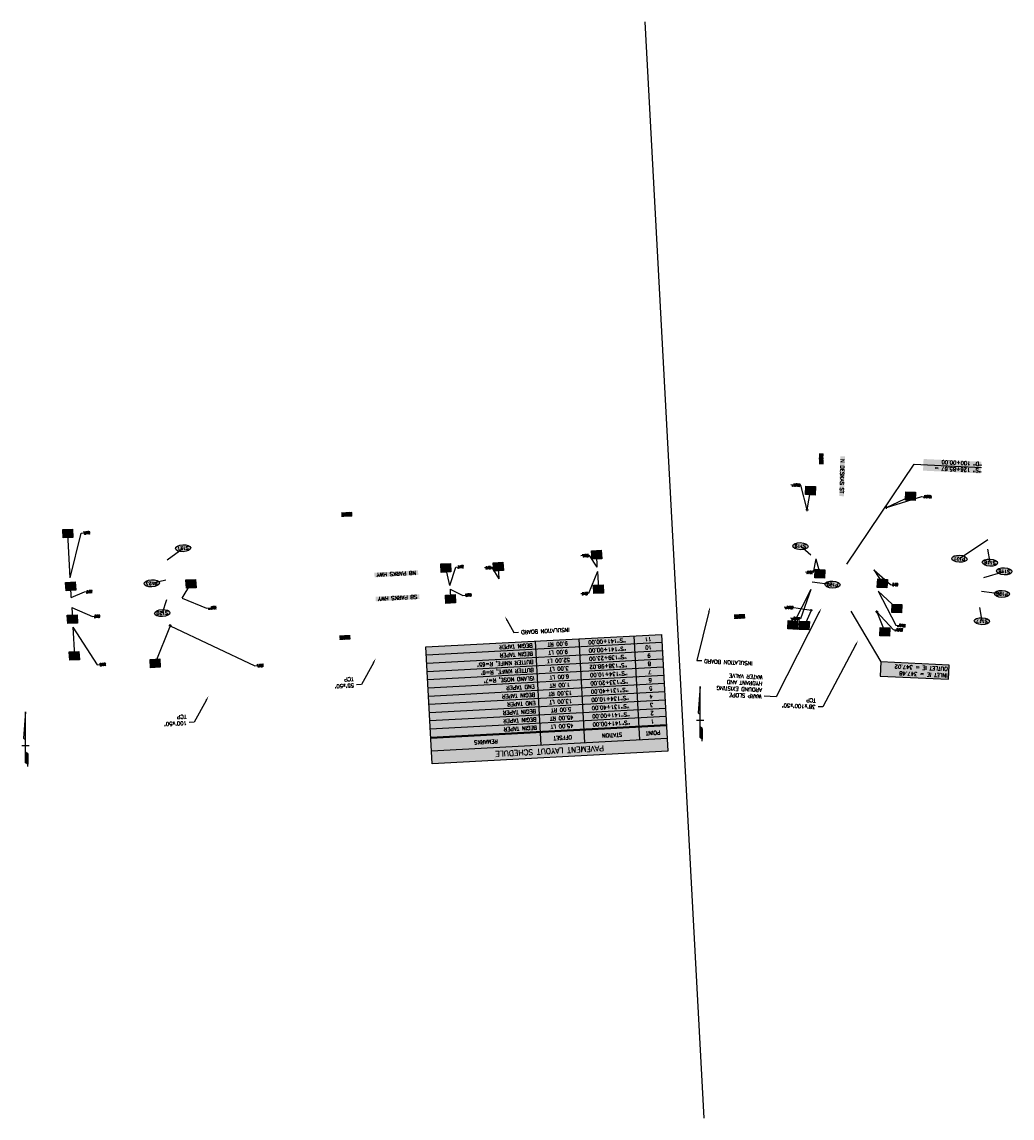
# Model space of a CAD drawing. Extents: x 137822 to 420079, y 34734 to 147659.
# Tile 7 of 9: x 414366 to 416170, y 143896 to 145893. Entities that reach past the tile are written whole.
import ezdxf
from ezdxf import colors
from ezdxf.entities.mleader import LeaderData, LeaderLine
from ezdxf.enums import TextEntityAlignment as Align
from ezdxf.math import Vec2, Vec3

# ---------------------------------------------------------------- set-up
doc = ezdxf.new("R2010")
doc.units = 0
doc.header["$MEASUREMENT"] = 0
for name, color, linetype in [('DH-TBL-P155', 155, 'Continuous'), ('DL-TBL-P00', 3, 'Continuous'), ('DL-TBL-P4', 8, 'Continuous'), ('DT-TBL-L140', 5, 'Continuous'), ('DT-TBL-L200', 7, 'Continuous'), ('ety', 5, 'Continuous'), ('PTRE-TCE', 5, 'Continuous'), ('PTRP-PLAN', 15, 'Continuous'), ('ptud', 5, 'Continuous'), ('SS-BB-TAPER', 5, 'Continuous'), ('SS-BUB-SD-PARKS', 4, 'Continuous'), ('SSN', 3, 'Continuous'), ('ST-L140-CALLOUTS', 5, 'Continuous')]:
    doc.layers.add(name, color=color, linetype=linetype)
doc.layers.add('ST-B', color=211, linetype='Continuous', plot=False)
doc.styles.add('L120', font='ROMANSM.shx', dxfattribs={"height": 6})
doc.styles.add('L140', font='ROMANSM.shx', dxfattribs={"height": 7})
doc.styles.add('L200', font='ROMANSM.shx', dxfattribs={"height": 10})
doc.styles.add('L40', font='ROMANSM.shx', dxfattribs={"height": 2})
doc.styles.get("Standard").update_dxf_attribs({"font": 'romansm.shx'})

# ---------------------------------------------------------------- blocks, each defined once
blk = doc.blocks.new('dotarrow')
for p, q in [((0, 1.244), (-0.077, 0.285)), ((0, -0.619), (0, 1.244)), ((0.134, 0), (-0.134, 0)), ((-0.077, 0.285), (-0.003, 0.232)), ((0.075, -0.285), (0.001, -0.232)), ((0.075, -0.285), (0.075, -0.673)), ((0.075, -0.673), (0, -0.619)), ((0.076, -0.754), (0.076, -0.642))]:
    blk.add_line(p, q)
for points in [[(-0.003, 0.232), (-0.077, 0.285), (0, 1.244)], [(0.001, -0.232), (0.075, -0.285), (0, -0.619), (0.075, -0.673)]]:
    blk.add_solid(points)
blk = doc.blocks.new('NOTE-S')
blk.add_hatch(color=155).paths.add_polyline_path([(-0.175, -0.151), (-0.175, 0.155), (0.178, 0.155), (0.178, -0.151)])
at = {"flags": 128}
blk.add_lwpolyline([(-0.175, -0.151), (-0.175, 0.155), (0.178, 0.155), (0.178, -0.151)], close=True, dxfattribs=at)
at = {"style": 'L140'}
blk.add_attdef('#', text='', height=0.14, dxfattribs=at).set_placement((0, 0), align=Align.MIDDLE)
blk = doc.blocks.new('dnote')
h = blk.add_hatch(color=155)
edge = h.paths.add_edge_path()
edge.add_spline(control_points=[(0.269, 0), (0.269, 0.023), (0.252, 0.048), (0.181, 0.091), (0.128, 0.107), (-0.018, 0.125), (-0.118, 0.113), (-0.236, 0.064), (-0.265, 0.034), (-0.272, -0.021), (-0.252, -0.051), (-0.163, -0.098), (-0.096, -0.115), (0.044, -0.121), (0.116, -0.111), (0.234, -0.068), (0.269, -0.032), (0.269, 0)], knot_values=[0, 0, 0, 0, 0.656177, 0.656177, 1.312354, 1.312354, 2.312082, 2.312082, 3.080336, 3.080336, 3.848591, 3.848591, 4.616845, 4.616845, 5.3851, 5.3851, 6.283185, 6.283185, 6.283185, 6.283185], degree=3, periodic=0)
blk.add_ellipse((0, 0), major_axis=(0.279, 0), ratio=0.458922)
at = {"color": 0, "linetype": 'ByBlock', "style": 'L120'}
blk.add_attdef('NUM', text='', height=0.12, dxfattribs=at).set_placement((0, 0), align=Align.MIDDLE)

msp = doc.modelspace()

# ---------------------------------------------------------------- hatches: boundary and pattern name
at = {"layer": 'DH-TBL-P155'}
msp.add_hatch(color=256, dxfattribs=at).paths.add_polyline_path([(415543.3, 144564.8), (415113.9, 144541.8), (415102.4, 144754.5), (415531.8, 144777.5)])

# ---------------------------------------------------------------- linework, layer by layer
at = {"layer": 'DL-TBL-P00'}
for p, q in [((415492.1, 144585.1), (415481.9, 144774.9)), ((415532.6, 144762.6), (415103.3, 144739.5)), ((415312.4, 144575.5), (415302.2, 144765.2)), ((415392.2, 144579.8), (415382, 144769.5)), ((415533.4, 144747.6), (415104.1, 144724.5)), ((415534.2, 144732.6), (415104.9, 144709.5)), ((415535, 144717.6), (415105.7, 144694.5)), ((415535.9, 144702.6), (415106.5, 144679.6)), ((415536.7, 144687.7), (415107.3, 144664.6)), ((415537.5, 144672.7), (415108.1, 144649.6)), ((415538.3, 144657.7), (415108.9, 144634.6)), ((415539.1, 144642.7), (415109.7, 144619.7)), ((415539.9, 144627.8), (415110.5, 144604.7)), ((415540.7, 144612.8), (415111.3, 144589.7)), ((415540.8, 144610.8), (415111.4, 144587.7)), ((415542, 144587.8), (415112.6, 144564.7))]:
    msp.add_line(p, q, dxfattribs=at)
at = {"layer": 'DL-TBL-P4', "flags": 128}
msp.add_lwpolyline([(415543.3, 144564.8), (415113.9, 144541.8), (415102.4, 144754.5), (415531.8, 144777.5)], close=True, dxfattribs=at)
at = {"layer": 'ety', "color": 155}
for points in [[(415857.5, 145102.1), (415865.9, 145101.9), (415855.7, 145029.4), (415864.1, 145029.2)], [(415088.1, 144894.2), (415088.6, 144885.8), (415008.5, 144889.9), (415009, 144881.5)], [(415090.5, 144850.3), (415090.9, 144841.9), (415010.9, 144846.1), (415011.3, 144837.7)]]:
    msp.add_solid(points, dxfattribs=at)
at = {"layer": 'PTRP-PLAN', "color": 155}
for points in [[(415818.4, 145107.5), (415826.8, 145107.6), (415818.5, 145087.4), (415826.9, 145087.5)], [(414968.1, 145000.8), (414968.5, 144992.4), (414948.1, 144999.7), (414948.5, 144991.4)], [(415683.9, 144814.9), (415684.3, 144806.5), (415663.8, 144813.8), (415664.3, 144805.4)], [(414964.8, 144776.6), (414965.3, 144768.2), (414944.8, 144775.6), (414945.3, 144767.2)]]:
    msp.add_solid(points, dxfattribs=at)
at = {"layer": 'ptud'}
msp.add_line((415876.8, 144819.5), (415931.4, 144727.5), dxfattribs=at)
at = {"layer": 'ptud', "flags": 128}
msp.add_lwpolyline([(416055.9, 144721.5), (415931.4, 144727.5), (415930.1, 144701.6), (416054.6, 144695.6)], close=True, dxfattribs=at)
at = {"layer": 'ptud', "color": 155}
msp.add_solid([(416055.9, 144721.5), (416054.6, 144695.6), (415931.4, 144727.5), (415930.1, 144701.6)], dxfattribs=at)
at = {"layer": 'SS-BB-TAPER'}
for p, q in [((415797.1, 145004.2), (415803.3, 145039.5)), ((415941.5, 145006.2), (415941.7, 145011.2)), ((415941.6, 145008.7), (415985.3, 145029.4)), ((415799.6, 145004), (415794.6, 145004.3)), ((415797, 145001.7), (415797.2, 145006.7)), ((415944.1, 145008.6), (415939.1, 145008.8)), ((414454.5, 144880.7), (414450.1, 144961.4)), ((415414.8, 144900.2), (415413.6, 144922.6)), ((415813, 144915.3), (415820.4, 144888.1)), ((415146.2, 144866.8), (415138.8, 144898.7)), ((415235.7, 144878.6), (415234.5, 144900.9)), ((415415.2, 144892.3), (415417, 144860)), ((415918.5, 144894.8), (415934.1, 144870.5)), ((414456.4, 144844.7), (414455.3, 144865)), ((414658.7, 144843.6), (414674.5, 144869.7)), ((415146.6, 144859.8), (415147.5, 144842)), ((415803.8, 144859.2), (415771, 144794.6)), ((415926.4, 144856.4), (415960.7, 144824.8)), ((414457.4, 144826.7), (414458.5, 144805.3)), ((415804.2, 144821.2), (415792, 144793.8)), ((415806.7, 144821.1), (415801.7, 144821.4)), ((415804.1, 144818.7), (415804.3, 144823.7)), ((415926.7, 144818.3), (415921.7, 144818.5)), ((415924.1, 144815.9), (415924.3, 144820.9)), ((415924.2, 144818.4), (415938.7, 144782.3)), ((414636.4, 144793.3), (414609.2, 144724.9)), ((414638.9, 144793.4), (414633.9, 144793.2)), ((414636.5, 144790.8), (414636.3, 144795.8)), ((414459.3, 144790.8), (414462.1, 144738.5))]:
    msp.add_line(p, q, dxfattribs=at)
at = {"layer": 'SS-BUB-SD-PARKS'}
for p, q in [((414630.8, 144913.6), (414660, 144934.4)), ((415803.8, 144921.9), (415784.7, 144938.2)), ((416126.5, 144949.6), (416074.4, 144915.3)), ((416125.4, 144933), (416130.1, 144908.2)), ((416119.2, 144880.9), (416156.2, 144892.3)), ((414628.9, 144876.4), (414603, 144870.4)), ((415806.3, 144873.4), (415843.3, 144868.2)), ((416115, 144856.4), (416152.1, 144851.2)), ((414629.7, 144840.7), (414622.1, 144816.3)), ((416110.8, 144826.3), (416115.5, 144801.5))]:
    msp.add_line(p, q, dxfattribs=at)
at = {"layer": 'ST-B'}
for p, q in [((415501.6, 145893.3), (415609, 143896.2)), ((415785.4, 145049.1), (415767.6, 145050)), ((415797.1, 145004.2), (415785.4, 145049.1)), ((415941.6, 145008.7), (416006.3, 145028.8)), ((416006.3, 145028.8), (416024.1, 145028)), ((414454.5, 144880.7), (414474.7, 144962)), ((414474.7, 144962), (414490.6, 144962.8)), ((415400.5, 144921.3), (415384.5, 144920.4)), ((415414.8, 144900.2), (415400.5, 144921.3)), ((415813, 144915.3), (415808.2, 144890.3)), ((415146.2, 144866.8), (415157.2, 144900.1)), ((415157.2, 144900.1), (415171.2, 144900.8)), ((415223.1, 144899.3), (415209.1, 144898.6)), ((415235.7, 144878.6), (415223.1, 144899.3)), ((415415.2, 144892.3), (415398.7, 144852.1)), ((415808.2, 144890.3), (415794.1, 144890.9)), ((415918.5, 144894.8), (415948.8, 144868.6)), ((414456.4, 144844.7), (414480.7, 144854.7)), ((414480.7, 144854.7), (414494.7, 144855.4)), ((415146.6, 144859.8), (415169.9, 144848.6)), ((415398.7, 144852.1), (415384.6, 144851.3)), ((415803.8, 144859.2), (415784.7, 144806)), ((415926.4, 144856.4), (415958.5, 144794.1)), ((415948.8, 144868.6), (415962.8, 144868)), ((414658.7, 144843.6), (414702.9, 144825.3)), ((415169.9, 144848.6), (415185.9, 144849.4)), ((414457.4, 144826.7), (414494.8, 144809.8)), ((414702.9, 144825.3), (414720.8, 144826.3)), ((415772.8, 144825.9), (415755, 144826.8)), ((415804.2, 144821.2), (415772.8, 144825.9)), ((415924.2, 144818.4), (415953.5, 144786.2)), ((414494.8, 144809.8), (414508.9, 144810.6)), ((414636.4, 144793.3), (414790.6, 144720)), ((415784.7, 144806), (415766.9, 144806.8)), ((415958.5, 144794.1), (415976.4, 144793.3)), ((414459.3, 144790.8), (414503.7, 144722.1)), ((415953.5, 144786.2), (415971.4, 144785.3)), ((414503.7, 144722.1), (414519.6, 144722.9)), ((414790.6, 144720), (414806.6, 144720.9))]:
    msp.add_line(p, q, dxfattribs=at)
at = {"layer": 'ST-L140-CALLOUTS', "flags": 128}
msp.add_lwpolyline([(415869.3, 144905.7), (415992.2, 145087.4), (416115, 145081.5)], dxfattribs=at)
at = {"layer": 'ST-L140-CALLOUTS', "color": 155}
msp.add_solid([(416114.3, 145092), (416113.3, 145070.8), (416009.2, 145097), (416008.2, 145075.8)], dxfattribs=at)

# ---------------------------------------------------------------- block references
at = {"layer": 'SS-BB-TAPER', "zscale": 50}
for p, xscale, yscale, rotation, values in [((415803.3, 145039.5), 50.00000000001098, 49.99999999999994, 177.2555882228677, {'#': '12'}), ((415985.3, 145029.4), 50.00000000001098, 49.99999999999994, 177.2555882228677, {'#': '11'}), ((414450.1, 144961.4), 50.00000000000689, 49.99999999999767, 183.0762978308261, {'#': '2'}), ((415413.6, 144922.6), 50.00000000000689, 49.99999999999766, 183.0762978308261, {'#': '5'}), ((415138.8, 144898.7), 50.00000000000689, 49.99999999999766, 183.0762978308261, {'#': '7'}), ((415234.5, 144900.9), 50.00000000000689, 49.99999999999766, 183.0762978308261, {'#': '6'}), ((415820.4, 144888.1), 50.00000000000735, 49.99999999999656, 177.2555882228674, {'#': '17'}), ((414455.3, 144865), 50.00000000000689, 49.99999999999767, 183.0762978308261, {'#': '11'}), ((414674.5, 144869.7), 50.00000000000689, 49.99999999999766, 183.0762978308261, {'#': '8'}), ((415934.1, 144870.5), 50.00000000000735, 49.99999999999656, 177.2555882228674, {'#': '16'}), ((415417, 144860), 50.00000000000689, 49.99999999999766, 183.0762978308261, {'#': '3'}), ((415147.5, 144842), 50.00000000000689, 49.99999999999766, 183.0762978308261, {'#': '4'}), ((415960.7, 144824.8), 50.00000000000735, 49.99999999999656, 177.2555882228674, {'#': '4'}), ((414458.5, 144805.3), 50.00000000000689, 49.99999999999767, 183.0762978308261, {'#': '10'}), ((415771, 144794.6), 50.00000000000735, 49.99999999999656, 177.2555882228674, {'#': '6'}), ((415792, 144793.8), 50.00000000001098, 49.99999999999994, 177.2555882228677, {'#': '5'}), ((415938.7, 144782.3), 50.00000000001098, 49.99999999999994, 177.2555882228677, {'#': '3'}), ((414462.1, 144738.5), 50.00000000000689, 49.99999999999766, 183.0762978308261, {'#': '1'}), ((414609.2, 144724.9), 50.00000000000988, 50.00000000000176, 183.0762978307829, {'#': '9'})]:
    msp.add_blockref('NOTE-S', p, dxfattribs=dict(at, xscale=xscale, yscale=yscale, rotation=rotation)).add_auto_attribs(values)
at = {"layer": 'SS-BUB-SD-PARKS'}
for p, xscale, yscale, zscale, rotation, values in [((414660, 144934.4), 49.99999999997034, 49.99999999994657, 50.00000000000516, 183.0747568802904, {'NUM': 'S121'}), ((415784.7, 144938.2), 49.99999999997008, 49.99999999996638, 50, 177.2540472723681, {'NUM': 'S119'}), ((416074.4, 144915.3), 49.99999999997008, 49.99999999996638, 50, 177.2540472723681, {'NUM': 'P121'}), ((416130.1, 144908.2), 49.99999999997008, 49.99999999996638, 50, 177.2540472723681, {'NUM': 'S118'}), ((416156.2, 144892.3), 49.99999999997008, 49.99999999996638, 50, 177.2540472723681, {'NUM': 'S116'}), ((414603, 144870.4), 49.99999999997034, 49.99999999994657, 50.00000000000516, 183.0747568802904, {'NUM': 'P123'}), ((415843.3, 144868.2), 49.99999999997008, 49.99999999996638, 50, 177.2540472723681, {'NUM': 'P122'}), ((416152.1, 144851.2), 49.99999999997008, 49.99999999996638, 50, 177.2540472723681, {'NUM': 'P120'}), ((414622.1, 144816.3), 49.99999999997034, 49.99999999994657, 50.00000000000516, 183.0747568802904, {'NUM': 'S120'}), ((416115.5, 144801.5), 49.99999999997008, 49.99999999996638, 50, 177.2540472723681, {'NUM': 'S117'})]:
    msp.add_blockref('dnote', p, dxfattribs=dict(at, xscale=xscale, yscale=yscale, zscale=zscale, rotation=rotation)).add_auto_attribs(values)
at = {"layer": 'SSN', "xscale": 50, "yscale": 50, "zscale": 50}
for p in [(415602.1, 144620.5), (414373.2, 144574.4)]:
    msp.add_blockref('dotarrow', p, dxfattribs=at)

# ---------------------------------------------------------------- texts
at = {"layer": 'DT-TBL-L140', "style": 'L140'}
for s, p in [('11', (415507.3, 144768.7)), ('9.00 RT', (415342.5, 144759.9)), ('"S"141+00.00', (415432.4, 144764.7)), ('"S"141+00.00', (415433.2, 144749.7)), ('10', (415508.1, 144753.7)), ('52.00 LT', (415344.1, 144729.9)), ('9.00 LT', (415343.3, 144744.9)), ('"S"139+23.00', (415434, 144734.7)), ('9', (415508.9, 144738.7)), ('3.00 LT', (415344.9, 144714.9)), ('"S"138+98.02', (415434.8, 144719.7)), ('8', (415509.7, 144723.8)), ('7', (415510.5, 144708.8)), ('6.00 LT', (415345.7, 144699.9)), ('"S"134+10.00', (415435.6, 144704.8)), ('"S"133+20.00', (415436.4, 144689.8)), ('6', (415511.3, 144693.8)), ('13.00 RT', (415347.3, 144670)), ('1.00 RT', (415346.5, 144685)), ('"S"131+40.00', (415437.2, 144674.8)), ('5', (415512.1, 144678.8)), ('13.00 LT', (415348.1, 144655)), ('"S"134+10.00', (415438, 144659.8)), ('4', (415512.9, 144663.9)), ('3', (415513.7, 144648.9)), ('5.00 RT', (415348.9, 144640)), ('"S"131+40.00', (415438.8, 144644.9)), ('"S"141+00.00', (415439.6, 144629.9)), ('2', (415514.5, 144633.9)), ('45.00 RT', (415349.7, 144625)), ('45.00 LT', (415350.6, 144610.1)), ('"S"141+00.00', (415440.4, 144614.9)), ('1', (415515.3, 144618.9)), ('OFFSET', (415351.7, 144589.1)), ('STATION', (415441.6, 144593.9)), ('POINT', (415516.4, 144598)), ('REMARKS', (415211.9, 144581.6))]:
    msp.add_text(s, height=7, rotation=183.0763, dxfattribs=at).set_placement(p, align=Align.MIDDLE)
for s, p in [('BEGIN TAPER', (415296.8, 144757.4)), ('BEGIN TAPER', (415297.6, 144742.4)), ("BUTTER KNIFE, R=65'", (415298.4, 144727.4)), ("BUTTER KNIFE, R=6'", (415299.2, 144712.5)), ("ISLAND NOSE, R=7'", (415300, 144697.5)), ('END TAPER', (415300.8, 144682.5)), ('BEGIN TAPER', (415301.6, 144667.5)), ('END TAPER', (415302.4, 144652.5)), ('BEGIN TAPER', (415303.2, 144637.6)), ('BEGIN TAPER', (415304, 144622.6)), ('BEGIN TAPER', (415304.8, 144607.6))]:
    msp.add_text(s, height=7, rotation=183.0763, dxfattribs=at).set_placement(p, align=Align.MIDDLE_LEFT)
at = {"layer": 'DT-TBL-L200', "style": 'L200'}
msp.add_text('PAVEMENT LAYOUT SCHEDULE', height=10, rotation=183.0763, dxfattribs=at).set_placement((415328, 144564.8), align=Align.MIDDLE)
at = {"layer": 'ety', "style": 'L140'}
for s, rotation, p in [('N DESKAS ST', 268.5306, (415860.8, 145065.6)), ('NB PARKS HWY', 183.0767, (415048.5, 144887.8)), ('SB PARKS HWY', 183.0767, (415050.9, 144844))]:
    msp.add_text(s, height=7, rotation=rotation, dxfattribs=at).set_placement(p, align=Align.MIDDLE)
at = {"layer": 'PTRP-PLAN', "style": 'L140'}
for rotation, p in [(270.4934, (415822.6, 145097.5)), (183.0766, (414958.3, 144996.1)), (183.0766, (415674.1, 144810.1)), (183.0766, (414955, 144771.9))]:
    msp.add_text('ROW', height=7, rotation=rotation, dxfattribs=at).set_placement(p, align=Align.MIDDLE)
at = {"layer": 'ptud', "style": 'L140'}
for s, p in [('OUTLET IE = 347.02', (416053.5, 144717.9)), ('INLET IE = 347.48', (416052.9, 144705.9))]:
    msp.add_text(s, height=7, rotation=177.2556, dxfattribs=at).set_placement(p)
at = {"layer": 'ST-B', "style": 'L40'}
for s, rotation, p in [('98.00 RT', 177.2556, (415784.5, 145050.9)), ('127+56.74', 177.2556, (415784.4, 145047.5)), ('106.00 RT', 177.2556, (416024.2, 145029.7)), ('126+19.65', 177.2556, (416024, 145026.3)), ('45.00 RT', 183.0763, (414490.5, 144964.5)), ('141+00', 183.0763, (414490.7, 144961.1)), ('13.00 RT', 183.0763, (415399.4, 144923)), ('131+40', 183.0763, (415399.6, 144919.5)), ('6.00 LT', 183.0763, (415171.1, 144902.5)), ('134+10', 183.0763, (415171.3, 144899.1)), ('1.00 RT', 183.0763, (415222, 144901)), ('133+20', 183.0763, (415222.2, 144897.6)), ('9.00 RT', 177.2556, (415807.3, 144892)), ('127+42', 177.2556, (415807.1, 144888.6)), ('9.00 LT', 177.2556, (415962.9, 144869.7)), ('9.00 RT', 183.0763, (414494.6, 144857.2)), ('141+00', 183.0763, (414494.8, 144853.7)), ('13.00 LT', 183.0763, (415185.8, 144851.1)), ('5.00 RT', 183.0763, (415397.6, 144853.7)), ('131+40', 183.0763, (415397.8, 144850.3)), ('126+36', 177.2556, (415962.7, 144866.2)), ('134+10', 183.0763, (415185.9, 144847.7)), ('9.00 LT', 183.0763, (414508.8, 144812.3)), ('138+98.02', 183.0763, (414720.9, 144824.5)), ('3.00 LT', 183.0763, (414720.7, 144828)), ('127+51.63', 177.2556, (415771.8, 144824.3)), ('85.00 LT', 177.2556, (415771.9, 144827.7)), ('141+00', 183.0763, (414509, 144808.8)), ('127+51.63', 177.2556, (415783.6, 144804.3)), ('47.00 LT', 177.2556, (415783.8, 144807.7)), ('126+25.94', 177.2556, (415976.3, 144791.6)), ('47.00 LT', 177.2556, (415976.4, 144795)), ('126+25.94', 177.2556, (415971.3, 144783.6)), ('85.00 LT', 177.2556, (415971.5, 144787)), ('45.00 LT', 183.0763, (414519.5, 144724.6)), ('141+00', 183.0763, (414519.7, 144721.2)), ('52.00 LT', 183.0763, (414806.5, 144722.6)), ('139+23', 183.0763, (414806.7, 144719.1))]:
    msp.add_text(s, height=2, rotation=rotation, dxfattribs=at).set_placement(p, align=Align.MIDDLE_LEFT)
at = {"layer": 'ST-L140-CALLOUTS', "style": 'L140'}
for s, p in [('"D" 100+00.00', (416115.6, 145093.5)), ('"S" 126+85.67 =', (416115, 145081.5))]:
    msp.add_text(s, height=7, rotation=177.2556, dxfattribs=at).set_placement(p, align=Align.BOTTOM_LEFT)

# ---------------------------------------------------------------- leaders
at = {"layer": 'PTRE-TCE'}
ml = msp.add_multileader_mtext('Standard', dxfattribs=at)
ml.set_content('INSULATION BOARD', color=256)
ml.set_leader_properties()
ml.build(insert=Vec2(0, 0))
ml.multileader.update_dxf_attribs({"dogleg_length": 0.18, "arrow_head_size": 9, "scale": 50})
ctx = ml.context
ctx.base_point, ctx.scale, ctx.char_height, ctx.arrow_head_size, ctx.landing_gap_size, ctx.plane_origin, ctx.plane_x_axis, ctx.plane_y_axis = Vec3(415716.9, 144724.3), 50, 7, 9, 4.5, Vec3(415622.4, 144897.9), Vec3(-0.998853, 0.047881), Vec3(-0.047881, -0.998853)
ctx.text_align_type = 2
notes = []
notes.append((ctx, [(1, (1, 1, 0), (415596, 144730.1), (0.998853, -0.047881), 9, [(0, [(415620.2, 144827.3)], 0, [])])]))
ctx.mtext.insert, ctx.mtext.text_direction, ctx.mtext.rotation, ctx.mtext.alignment, ctx.mtext.flow_direction = Vec3(415609.3, 144725.2), Vec3(-0.998853, 0.047881), 3.093694, 3, 5
ml = msp.add_multileader_mtext('Standard', dxfattribs=at)
ml.set_content('WARP SLOPE\\PAROUND EXISTING\\PHYDRANT AND\\PWATER VALVE', color=256)
ml.set_leader_properties()
ml.build(insert=Vec2(0, 0))
ml.multileader.update_dxf_attribs({"dogleg_length": 0.18, "arrow_head_size": 9, "scale": 50})
ctx = ml.context
ctx.base_point, ctx.scale, ctx.char_height, ctx.arrow_head_size, ctx.landing_gap_size, ctx.plane_origin, ctx.plane_x_axis, ctx.plane_y_axis = Vec3(415718.7, 144664.9), 50, 7, 9, 4.5, Vec3(415831.4, 144890.1), Vec3(-0.998853, 0.047881), Vec3(-0.047881, -0.998853)
notes.append((ctx, [(0, (1, 1, 0), (415740.8, 144663.9), (-0.998853, 0.047881), 22.1, [(0, [(415822.7, 144824.9)], 0, [])])]))
ctx.mtext.insert, ctx.mtext.text_direction, ctx.mtext.rotation, ctx.mtext.flow_direction = Vec3(415714, 144660.9), Vec3(-0.998853, 0.047881), 3.093694, 5
ml = msp.add_multileader_mtext('Standard', dxfattribs=at)
ml.set_content('INSULATION BOARD', color=256)
ml.set_leader_properties()
ml.build(insert=Vec2(0, 0))
ml.multileader.update_dxf_attribs({"dogleg_length": 0.18, "arrow_head_size": 9, "scale": 50})
ctx = ml.context
ctx.base_point, ctx.scale, ctx.char_height, ctx.arrow_head_size, ctx.landing_gap_size, ctx.plane_origin, ctx.plane_x_axis, ctx.plane_y_axis = Vec3(415383.3, 144787.7), 50, 7, 9, 4.5, Vec3(415271.7, 144950.8), Vec3(-0.998559, -0.053666), Vec3(0.053666, -0.998559)
ctx.text_align_type = 2
notes.append((ctx, [(1, (1, 1, 0), (415262.5, 144781.2), (0.998559, 0.053666), 9, [(0, [(415246.4, 144810.4)], 0, [])])]))
ctx.mtext.insert, ctx.mtext.text_direction, ctx.mtext.rotation, ctx.mtext.alignment, ctx.mtext.flow_direction = Vec3(415276.2, 144777.7), Vec3(-0.998559, -0.053666), 3.195284, 3, 5
ml = msp.add_multileader_mtext('Standard', dxfattribs=at)
ml.set_content("38'x100'x50'\\PTCP", color=256)
ml.set_leader_properties()
ml.build(insert=Vec2(0, 0))
ml.multileader.update_dxf_attribs({"dogleg_length": 0.18, "arrow_head_size": 9, "scale": 50})
ctx = ml.context
ctx.base_point, ctx.scale, ctx.char_height, ctx.arrow_head_size, ctx.landing_gap_size, ctx.plane_origin, ctx.plane_x_axis, ctx.plane_y_axis = Vec3(415816.9, 144645.7), 50, 7, 9, 4.5, Vec3(415898.2, 144831), Vec3(-0.998853, 0.047881), Vec3(-0.047881, -0.998853)
notes.append((ctx, [(0, (1, 1, 0), (415825.9, 144645.2), (-0.998853, 0.047881), 9, [(0, [(415889.5, 144765.9)], 0, [])])]))
ctx.mtext.insert, ctx.mtext.text_direction, ctx.mtext.rotation, ctx.mtext.flow_direction = Vec3(415812.2, 144641.7), Vec3(-0.998853, 0.047881), 3.093694, 5
ml = msp.add_multileader_mtext('Standard', dxfattribs=at)
ml.set_content("55'x50'\\PTCP", color=256)
ml.set_leader_properties()
ml.build(insert=Vec2(0, 0))
ml.multileader.update_dxf_attribs({"dogleg_length": 0.18, "arrow_head_size": 9, "scale": 50})
ctx = ml.context
ctx.base_point, ctx.scale, ctx.char_height, ctx.arrow_head_size, ctx.landing_gap_size, ctx.plane_origin, ctx.plane_x_axis, ctx.plane_y_axis = Vec3(414975.9, 144685.5), 50, 7, 9, 4.5, Vec3(415000.1, 144805), Vec3(-0.998559, -0.053666), Vec3(0.053666, -0.998559)
notes.append((ctx, [(0, (1, 1, 0), (414984.9, 144686), (-0.998559, -0.053666), 9, [(0, [(415011.1, 144733.7)], 0, [])])]))
ctx.mtext.insert, ctx.mtext.text_direction, ctx.mtext.rotation, ctx.mtext.flow_direction = Vec3(414971.7, 144681), Vec3(-0.998559, -0.053666), 3.195284, 5
ml = msp.add_multileader_mtext('Standard', dxfattribs=at)
ml.set_content("100'x50'\\PTCP", color=256)
ml.set_leader_properties()
ml.build(insert=Vec2(0, 0))
ml.multileader.update_dxf_attribs({"dogleg_length": 0.18, "arrow_head_size": 9, "scale": 50})
ctx = ml.context
ctx.base_point, ctx.scale, ctx.char_height, ctx.arrow_head_size, ctx.landing_gap_size, ctx.plane_origin, ctx.plane_x_axis, ctx.plane_y_axis = Vec3(414671.3, 144616.9), 50, 7, 9, 4.5, Vec3(414695.5, 144736.5), Vec3(-0.998559, -0.053666), Vec3(0.053666, -0.998559)
notes.append((ctx, [(0, (1, 1, 0), (414680.3, 144617.4), (-0.998559, -0.053666), 9, [(0, [(414706.5, 144665.2)], 0, [])])]))
ctx.mtext.insert, ctx.mtext.text_direction, ctx.mtext.rotation, ctx.mtext.flow_direction = Vec3(414667, 144612.5), Vec3(-0.998559, -0.053666), 3.195284, 5
for ctx, leaders in notes:
    for number, flags, end, landing, length, lines in leaders:
        leader = LeaderData()
        leader.index, (leader.has_last_leader_line, leader.has_dogleg_vector, leader.attachment_direction) = number, flags
        leader.last_leader_point, leader.dogleg_vector, leader.dogleg_length = Vec3(end), Vec3(landing), length
        for number, points, colour, breaks in lines:
            line = LeaderLine()
            line.index, line.vertices, line.color, line.breaks = number, Vec3.list(points), colors.encode_raw_color(colour), breaks
            leader.lines.append(line)
        ctx.leaders.append(leader)

doc.saveas('drawing.dxf')
